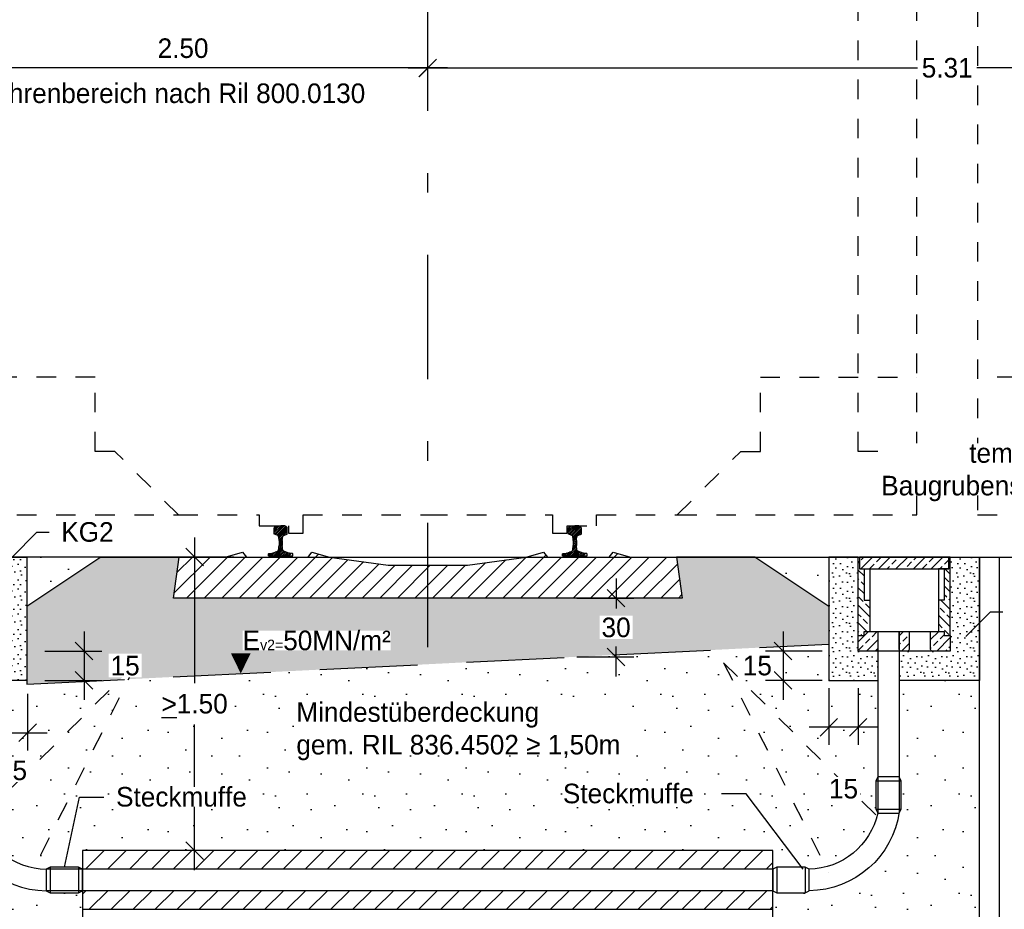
# Model space of a CAD drawing. Header units: metres. Extents: x -8 to 484, y -254 to 116.
# Tile 94 of 172: x 148.07 to 153.1, y 60.39 to 64.94. Entities that reach past the tile are written whole.
import ezdxf
from ezdxf import colors
from ezdxf.entities.mleader import LeaderData, LeaderLine
from ezdxf.math import Vec2, Vec3

# ---------------------------------------------------------------- set-up
doc = ezdxf.new("R2010")
doc.units = ezdxf.units.M
doc.linetypes.add('STRICHLINIE', pattern=[0.75, 0.5, -0.25])
doc.linetypes.add('STRICHPUNKT', pattern=[25.4, 12.7, -6.35, 0, -6.35])
for name, color, linetype in [('GTU_A_Druckbereich', 7, 'STRICHPUNKT'), ('GTU_A_Gleisachse', 7, 'STRICHPUNKT'), ('GTU_A_Lichtraumprofil', 252, 'Continuous'), ('GTU_B', 253, 'Continuous'), ('GTU_B_Bemaßung', 253, 'Continuous'), ('GTU_P', 1, 'Continuous'), ('GTU_P_Baugrube', 11, 'Continuous'), ('GTU_P_Baugrube_Beschriftung', 11, 'Continuous'), ('GTU_P_Bemaßung', 1, 'Continuous'), ('GTU_P_Beschriftung', 1, 'Continuous')]:
    doc.layers.add(name, color=color, linetype=linetype)
doc.layers.add('GTU_A_Hilfslayer', color=3, linetype='Continuous', plot=False)
doc.styles.add('PROVI', font='PROVI.SHX')
doc.dimstyles.new('1zu50', dxfattribs={"dimscale": 0.5, "dimtxt": 0.2, "dimasz": 0.18, "dimexe": 0.18, "dimexo": 0.02, "dimgap": 0.09, "dimtad": 0, "dimtih": 1, "dimtoh": 1, "dimzin": 4, "dimdsep": 46, "dimtxsty": 'PROVI', "dimblk1": 'OBLIQUE', "dimblk2": 'OBLIQUE', "dimsah": 1, "dimcen": 0.3, "dimdle": 0.2, "dimclrd": 256, "dimclre": 256, "dimclrt": 256, "dimadec": 0, "dimazin": 0, "dimtfac": 1, "dimtdec": 4, "dimtofl": 0, "dimtmove": 2, "dimatfit": 3, "dimldrblk": 'NONE', "dimfxl": 0.4, "dimfxlon": 1, "dimtfill": 1, "dimtfillclr": 256, "dimtolj": 1, "dimtzin": 0, "dimlwd": -1, "dimlwe": -1, "dimarcsym": 0})
doc.dimstyles.new('1zu50 (cm)', dxfattribs={"dimscale": 0.5, "dimtxt": 0.2, "dimasz": 0.18, "dimexe": 0.18, "dimexo": 0.02, "dimgap": 0.09, "dimtad": 0, "dimtih": 1, "dimtoh": 1, "dimdec": 0, "dimlfac": 100, "dimzin": 4, "dimdsep": 46, "dimtxsty": 'PROVI', "dimblk1": 'OBLIQUE', "dimblk2": 'OBLIQUE', "dimsah": 1, "dimcen": 0.3, "dimdle": 0.2, "dimclrd": 256, "dimclre": 256, "dimclrt": 256, "dimadec": 0, "dimazin": 0, "dimtfac": 1, "dimtdec": 4, "dimtofl": 0, "dimtmove": 2, "dimatfit": 3, "dimldrblk": 'NONE', "dimfxl": 0.4, "dimfxlon": 1, "dimtfill": 1, "dimtfillclr": 256, "dimtolj": 1, "dimtzin": 0, "dimlwd": -1, "dimlwe": -1, "dimarcsym": 0})
pattern_1 = [(45, (-40.98976, 10.93253), (-0.04490128, 0.04490128), []), (45, (-40.94486, 10.93253), (-0.04490128, 0.04490128), [0.03175, -0.015875])]

# ---------------------------------------------------------------- blocks, each defined once
blk = doc.blocks.new('Lira_250m GC mit_Ola')
at = {"layer": 'GTU_A_Lichtraumprofil', "linetype": 'STRICHLINIE', "ltscale": 0.2}
for points in [[(0.75, 0.055), (1.3875, 0.055), (1.3875, -0.038), (1.4625, -0.038), (1.4625, 0), (1.6125, 0), (1.6125, 0.055), (2.025, 0.055), (3.25, 0.055), (3.25, 0.38), (3.25, 3.05), (2.61, 4.9), (-1.11, 4.9), (-1.75, 3.05), (-1.75, 0.38), (-1.75, 0.055), (-0.525, 0.055), (-0.1125, 0.055), (-0.1125, 0), (0.0375, 0), (0.0375, -0.038), (0.1125, -0.038), (0.1125, 0.055), (0.75, 0.055)], [(-1.75, 0.38), (-1.45, 0.38), (-1.45, 3.9172)], [(3.25, 0.38), (2.95, 0.38), (2.95, 3.9172)], [(-0.525, 0.055), (-0.85, 0.38), (-0.95, 0.38), (-0.95, 0.76), (-1.75, 0.76)], [(2.025, 0.055), (2.35, 0.38), (2.45, 0.38), (2.45, 0.76), (3.25, 0.76)]]:
    blk.add_lwpolyline(points, dxfattribs=at)
blk = doc.blocks.new('Druckbereich')
at = {"layer": 'GTU_A_Druckbereich', "linetype": 'STRICHLINIE', "ltscale": 0.2}
for p, q in [((-0.7377, -0.7), (-1.5862, -1.5485)), ((-0.7377, -0.7), (-1.2743, -1.7733)), ((2.2623, -0.7), (3.1108, -1.5485)), ((2.2623, -0.7), (2.799, -1.7733))]:
    blk.add_line(p, q, dxfattribs=at)
blk = doc.blocks.new('_OBLIQUE')
at = {"color": 0, "linetype": 'ByBlock'}
blk.add_line((-0.5, -0.5), (0.5, 0.5), dxfattribs=at)
blk = doc.blocks.new('*D429')
at = {"layer": 'Defpoints', "color": 0, "linetype": 'Continuous'}
for p in [(147.652, 64.69), (147.652, 62.4051), (150.152, 62.4051)]:
    blk.add_point(p, dxfattribs=at)
at = {"layer": 'GTU_B_Bemaßung'}
for p, q in [((147.652, 64.49), (147.652, 64.78)), ((150.152, 64.49), (150.152, 64.78)), ((150.252, 64.69), (147.552, 64.69))]:
    blk.add_line(p, q, dxfattribs=at)
at = {"layer": 'GTU_B_Bemaßung', "linetype": 'Continuous', "xscale": 0.09, "yscale": 0.09, "zscale": 0.09, "rotation": 180}
blk.add_blockref('_OBLIQUE', (147.652, 64.69), dxfattribs=at)
at = {"layer": 'GTU_B_Bemaßung', "linetype": 'Continuous', "xscale": 0.09, "yscale": 0.09, "zscale": 0.09}
blk.add_blockref('_OBLIQUE', (150.152, 64.69), dxfattribs=at)
at = {"layer": 'GTU_B_Bemaßung', "linetype": 'Continuous', "insert": (148.901, 64.79), "char_height": 0.1, "attachment_point": 5, "style": 'PROVI', "bg_fill": 3, "box_fill_scale": 1.1, "bg_fill_color": 256, "bg_fill_true_color": 13158600, "bg_fill_transparency": 0}
blk.add_mtext('\\A1;2.50', dxfattribs=at)
blk = doc.blocks.new('_None')
blk = doc.blocks.new('S54')
at = {"color": 0}
for p, q in [((-0.0335, 0.1187), (0.0018, 0.154)), ((-0.0335, 0.1275), (-0.0071, 0.1539)), ((-0.0335, 0.1363), (-0.0164, 0.1534)), ((-0.0322, 0.1112), (0.0105, 0.1539)), ((-0.0275, 0.1505), (-0.0253, 0.1518)), ((-0.0259, 0.1086), (0.0187, 0.1531)), ((-0.0253, 0.1518), (-0.0243, 0.1521)), ((-0.0243, 0.1521), (-0.0209, 0.1529)), ((-0.0209, 0.1529), (-0.0171, 0.1533)), ((-0.0194, 0.1063), (0.0258, 0.1515)), ((-0.0171, 0.1533), (-0.014, 0.1536)), ((-0.014, 0.1536), (-0.0099, 0.1539)), ((-0.0099, 0.1539), (-0.0058, 0.154)), ((-0.0058, 0.154), (-0.0026, 0.154)), ((-0.0026, 0.154), (0, 0.154)), ((0.0026, 0.154), (0, 0.154)), ((0.0058, 0.154), (0.0026, 0.154)), ((0.0099, 0.1539), (0.0058, 0.154)), ((0.014, 0.1536), (0.0099, 0.1539)), ((0.0171, 0.1533), (0.014, 0.1536)), ((0.0209, 0.1529), (0.0171, 0.1533)), ((0.0243, 0.1521), (0.0209, 0.1529)), ((0.0253, 0.1518), (0.0243, 0.1521)), ((0.0275, 0.1505), (0.0253, 0.1518)), ((-0.0335, 0.14), (-0.0324, 0.1449)), ((-0.0335, 0.116), (-0.0335, 0.14)), ((-0.0332, 0.1123), (-0.0335, 0.116)), ((-0.0326, 0.1114), (-0.0332, 0.1123)), ((-0.0311, 0.1105), (-0.0326, 0.1114)), ((-0.0324, 0.1449), (-0.0315, 0.147)), ((-0.0315, 0.147), (-0.0296, 0.1491)), ((-0.0153, 0.1048), (-0.0311, 0.1105)), ((-0.0296, 0.1491), (-0.0275, 0.1505)), ((-0.0141, 0.1041), (-0.0153, 0.1048)), ((-0.0128, 0.1029), (-0.0141, 0.1041)), ((-0.0134, 0.1034), (0.0309, 0.1477)), ((-0.0119, 0.1016), (-0.0128, 0.1029)), ((-0.0112, 0.1), (-0.0119, 0.1016)), ((-0.0106, 0.0974), (0.0332, 0.1412)), ((-0.0091, 0.09), (0.0335, 0.1326)), ((-0.0083, 0.082), (0.0335, 0.1238)), ((0.0112, 0.1), (0.0119, 0.1016)), ((0.0119, 0.1016), (0.0128, 0.1029)), ((0.0128, 0.1029), (0.0141, 0.1041)), ((0.0141, 0.1041), (0.0153, 0.1048)), ((0.0153, 0.1048), (0.0311, 0.1105)), ((0.0296, 0.1491), (0.0275, 0.1505)), ((0.0279, 0.1093), (0.0335, 0.115)), ((0.0315, 0.147), (0.0296, 0.1491)), ((0.0311, 0.1105), (0.0326, 0.1114)), ((0.0324, 0.1449), (0.0315, 0.147)), ((0.0335, 0.14), (0.0324, 0.1449)), ((0.0326, 0.1114), (0.0332, 0.1123)), ((0.0332, 0.1123), (0.0335, 0.116)), ((0.0335, 0.116), (0.0335, 0.14)), ((-0.0105, 0.0968), (-0.0112, 0.1)), ((-0.0101, 0.0951), (-0.0105, 0.0968)), ((-0.0092, 0.091), (-0.0101, 0.0951)), ((-0.0099, 0.0362), (0.008, 0.0541)), ((-0.0085, 0.0854), (-0.0092, 0.091)), ((-0.0088, 0.0462), (0.008, 0.0629)), ((-0.0088, 0.0461), (-0.008, 0.0528)), ((-0.008, 0.0786), (-0.0085, 0.0854)), ((-0.008, 0.0735), (0.0092, 0.0906)), ((-0.008, 0.0646), (0.0082, 0.0808)), ((-0.008, 0.0786), (-0.008, 0.0528)), ((-0.008, 0.0558), (0.008, 0.0718)), ((0.008, 0.0786), (0.0085, 0.0854)), ((0.008, 0.0786), (0.008, 0.0528)), ((0.0088, 0.0461), (0.008, 0.0528)), ((0.0085, 0.0854), (0.0092, 0.091)), ((0.0092, 0.091), (0.0101, 0.0951)), ((0.0101, 0.0951), (0.0105, 0.0968)), ((0.0105, 0.0968), (0.0112, 0.1)), ((-0.0625, 0.0013), (-0.0511, 0.0127)), ((-0.0625, 0.0099), (-0.0617, 0.0108)), ((-0.0625, 0), (-0.0625, 0.0099)), ((-0.0625, 0), (0.0625, 0)), ((-0.0617, 0.0108), (-0.0608, 0.0117)), ((-0.0608, 0.0117), (-0.0595, 0.012)), ((-0.0595, 0.012), (-0.0447, 0.0132)), ((-0.0549, 0), (-0.0403, 0.0146)), ((-0.0461, 0), (-0.0263, 0.0198)), ((-0.0447, 0.0132), (-0.0417, 0.0141)), ((-0.0417, 0.0141), (-0.0157, 0.0237)), ((-0.0372, 0.0001), (0.0088, 0.046)), ((-0.0283, 0.0001), (0.0095, 0.038)), ((-0.0195, 0.0001), (0.0111, 0.0307)), ((-0.0157, 0.0237), (-0.0137, 0.0249)), ((-0.0137, 0.0249), (-0.0124, 0.026)), ((-0.0124, 0.026), (-0.0119, 0.0274)), ((-0.0119, 0.0274), (-0.0109, 0.0313)), ((-0.0109, 0.0313), (-0.0096, 0.0378)), ((-0.0106, 0.0001), (0.014, 0.0247)), ((-0.0096, 0.0378), (-0.0088, 0.0461)), ((-0.0018, 0.0001), (0.0201, 0.022)), ((0.0071, 0.0001), (0.0266, 0.0197)), ((0.0096, 0.0378), (0.0088, 0.0461)), ((0.0109, 0.0313), (0.0096, 0.0378)), ((0.0119, 0.0274), (0.0109, 0.0313)), ((0.0124, 0.026), (0.0119, 0.0274)), ((0.0137, 0.0249), (0.0124, 0.026)), ((0.0157, 0.0237), (0.0137, 0.0249)), ((0.0417, 0.0141), (0.0157, 0.0237)), ((0.0159, 0.0001), (0.0331, 0.0173)), ((0.0247, 0.0001), (0.0395, 0.0149)), ((0.0335, 0.0001), (0.0462, 0.0127)), ((0.0447, 0.0132), (0.0417, 0.0141)), ((0.0424, 0.0001), (0.0543, 0.012)), ((0.0595, 0.012), (0.0447, 0.0132)), ((0.0608, 0.0117), (0.0595, 0.012)), ((0.06, 0), (0.0625, 0.0025)), ((0.0617, 0.0108), (0.0608, 0.0117)), ((0.0625, 0.0099), (0.0617, 0.0108)), ((0.0618, 0.0107), (0.0618, 0.0107)), ((0.0625, 0), (0.0625, 0.0099))]:
    blk.add_line(p, q, dxfattribs=at)
blk = doc.blocks.new('*D431')
at = {"layer": 'Defpoints', "color": 0, "linetype": 'Continuous'}
for p in [(155.4618, 64.69), (150.1518, 62.26), (155.4618, 62.26)]:
    blk.add_point(p, dxfattribs=at)
at = {"layer": 'GTU_B_Bemaßung', "linetype": 'Continuous'}
for p, q in [((150.1518, 64.49), (150.1518, 64.78)), ((155.4618, 64.49), (155.4618, 64.78)), ((150.0518, 64.69), (152.6548, 64.69)), ((155.5618, 64.69), (152.9588, 64.69))]:
    blk.add_line(p, q, dxfattribs=at)
at = {"layer": 'GTU_B_Bemaßung', "linetype": 'Continuous', "xscale": 0.09, "yscale": 0.09, "zscale": 0.09, "rotation": 180}
blk.add_blockref('_OBLIQUE', (150.1518, 64.69), dxfattribs=at)
at = {"layer": 'GTU_B_Bemaßung', "linetype": 'Continuous', "xscale": 0.09, "yscale": 0.09, "zscale": 0.09}
blk.add_blockref('_OBLIQUE', (155.4618, 64.69), dxfattribs=at)
at = {"layer": 'GTU_B_Bemaßung', "linetype": 'Continuous', "insert": (152.8068, 64.69), "char_height": 0.1, "attachment_point": 5, "style": 'PROVI', "bg_fill": 3, "box_fill_scale": 1.1, "bg_fill_color": 256, "bg_fill_true_color": 13158600, "bg_fill_transparency": 0}
blk.add_mtext('\\A1;5.31', dxfattribs=at)
blk = doc.blocks.new('*D432')
at = {"layer": 'Defpoints', "color": 0, "linetype": 'Continuous'}
for p in [(147.9518, 61.71), (148.1018, 61.56), (148.395, 61.56)]:
    blk.add_point(p, dxfattribs=at)
at = {"layer": 'GTU_P_Bemaßung', "linetype": 'Continuous'}
for p, q in [((148.395, 61.81), (148.395, 61.46)), ((148.195, 61.71), (148.485, 61.71)), ((148.195, 61.56), (148.485, 61.56))]:
    blk.add_line(p, q, dxfattribs=at)
at = {"layer": 'GTU_P_Bemaßung', "linetype": 'Continuous', "xscale": 0.09, "yscale": 0.09, "zscale": 0.09}
for p, rotation in [((148.395, 61.71), 90), ((148.395, 61.56), 270)]:
    blk.add_blockref('_OBLIQUE', p, dxfattribs=dict(at, rotation=rotation))
at = {"layer": 'GTU_P_Bemaßung', "linetype": 'Continuous', "insert": (148.6048, 61.635), "char_height": 0.1, "attachment_point": 5, "style": 'PROVI', "bg_fill": 3, "box_fill_scale": 1.1, "bg_fill_color": 256, "bg_fill_true_color": 13158600, "bg_fill_transparency": 0}
blk.add_mtext('\\A1;15', dxfattribs=at)
blk = doc.blocks.new('*D433')
at = {"layer": 'Defpoints', "color": 0, "linetype": 'Continuous'}
for p in [(147.9518, 61.71), (148.1064, 61.71), (148.1064, 61.292)]:
    blk.add_point(p, dxfattribs=at)
at = {"layer": 'GTU_P_Bemaßung', "linetype": 'Continuous'}
for p, q in [((147.9518, 61.492), (147.9518, 61.202)), ((148.1064, 61.492), (148.1064, 61.202)), ((147.8518, 61.292), (148.2064, 61.292))]:
    blk.add_line(p, q, dxfattribs=at)
at = {"layer": 'GTU_P_Bemaßung', "linetype": 'Continuous', "xscale": 0.09, "yscale": 0.09, "zscale": 0.09, "rotation": 180}
blk.add_blockref('_OBLIQUE', (147.9518, 61.292), dxfattribs=at)
at = {"layer": 'GTU_P_Bemaßung', "linetype": 'Continuous', "xscale": 0.09, "yscale": 0.09, "zscale": 0.09}
blk.add_blockref('_OBLIQUE', (148.1064, 61.292), dxfattribs=at)
at = {"layer": 'GTU_P_Bemaßung', "linetype": 'Continuous', "insert": (148.0291, 61.0996), "char_height": 0.1, "attachment_point": 5, "style": 'PROVI', "bg_fill": 3, "box_fill_scale": 1.1, "bg_fill_color": 256, "bg_fill_true_color": 13158600, "bg_fill_transparency": 0}
blk.add_mtext('\\A1;15', dxfattribs=at)
blk = doc.blocks.new('GTU_Kls Typ 2')
h = blk.add_hatch()
h.set_pattern_fill('ANSI33', color=256, scale=0.01, angle=156.5422)
h.set_pattern_definition([(135, (-40.98976, 10.93253), (-0.04490128, -0.04490128), []), (135, (-40.98976, 10.977434), (-0.04490128, -0.04490128), [0.03175, -0.015875])])
h.paths.add_polyline_path([(0.175, -0.22), (0.205, -0.22), (0.205, -0.06), (0.2275, -0.06), (0.2275, 0), (0.235, 0), (0.235, -0.4), (0.205, -0.4), (0.205, -0.38), (0.175, -0.38)])
h.paths.add_polyline_path([(-0.235, 0), (-0.2275, 0), (-0.2275, -0.06), (-0.205, -0.06), (-0.205, -0.22), (-0.175, -0.22), (-0.175, -0.38), (-0.205, -0.38), (-0.205, -0.4), (-0.235, -0.4)])
h = blk.add_hatch()
h.set_pattern_fill('ANSI33', color=256, scale=0.01, angle=66.5422)
h.set_pattern_definition(pattern_1)
h.paths.add_polyline_path([(0.235, -0.48), (0.235, -0.4), (0.205, -0.4), (0.205, -0.38), (0.135, -0.38), (0.135, -0.472, 0.414214), (0.143, -0.48)])
h.paths.add_polyline_path([(-0.205, -0.38), (-0.205, -0.4), (-0.235, -0.4), (-0.235, -0.48), (-0.143, -0.48, 0.414214), (-0.135, -0.472), (-0.135, -0.38)])
h.paths.add_polyline_path([(0.22, -0.06), (0.2275, 0), (-0.2275, 0), (-0.22, -0.06)])
h = blk.add_hatch()
h.set_pattern_fill('ANSI33', color=256, scale=0.01, angle=66.5422)
h.set_pattern_definition(pattern_1)
h.paths.add_polyline_path([(0.025, -0.472, -0.414214), (0.017, -0.48), (0, -0.48), (-0.017, -0.48, -0.414214), (-0.025, -0.472), (-0.025, -0.38), (0, -0.38), (0.025, -0.38)])
at = {"flags": 128}
for points in [[(-0.235, -0.4), (-0.235, 0), (-0.2275, 0), (-0.2275, -0.06), (-0.175, -0.06), (-0.175, -0.38)], [(0.2275, 0), (-0.2275, 0), (-0.2275, -0.06), (0.2275, -0.06), (0.2275, 0)], [(0.235, -0.4), (0.235, 0), (0.2275, 0), (0.2275, -0.06), (0.175, -0.06), (0.175, -0.38)], [(-0.205, -0.06), (-0.205, -0.22), (-0.175, -0.22)], [(0.205, -0.06), (0.205, -0.22), (0.175, -0.22)]]:
    blk.add_lwpolyline(points, dxfattribs=at)
blk.add_lwpolyline([(-0.235, -0.48), (-0.235, -0.4), (-0.205, -0.4), (-0.205, -0.38), (0, -0.38), (0.205, -0.38), (0.205, -0.4), (0.235, -0.4), (0.235, -0.48), (0.113, -0.48), (0.017, -0.48), (0, -0.48), (-0.017, -0.48), (-0.113, -0.48)], close=True, dxfattribs=at)
for points in [[(-0.135, -0.38), (-0.135, -0.472, -0.414214), (-0.143, -0.48)], [(-0.017, -0.48, -0.414214), (-0.025, -0.472), (-0.025, -0.38)], [(0.025, -0.38), (0.025, -0.472, -0.414214), (0.017, -0.48)], [(0.143, -0.48, -0.414214), (0.135, -0.472), (0.135, -0.38)]]:
    blk.add_lwpolyline(points, format="xyb", dxfattribs=at)
blk = doc.blocks.new('*D434')
at = {"layer": 'Defpoints', "color": 0, "linetype": 'Continuous'}
for p in [(152.3518, 61.71), (151.968, 61.56), (152.2018, 61.56)]:
    blk.add_point(p, dxfattribs=at)
at = {"layer": 'GTU_P_Bemaßung', "linetype": 'Continuous'}
for p, q in [((151.968, 61.81), (151.968, 61.46)), ((152.168, 61.71), (151.878, 61.71)), ((152.168, 61.56), (151.878, 61.56))]:
    blk.add_line(p, q, dxfattribs=at)
at = {"layer": 'GTU_P_Bemaßung', "linetype": 'Continuous', "xscale": 0.09, "yscale": 0.09, "zscale": 0.09}
for p, rotation in [((151.968, 61.71), 90), ((151.968, 61.56), 270)]:
    blk.add_blockref('_OBLIQUE', p, dxfattribs=dict(at, rotation=rotation))
at = {"layer": 'GTU_P_Bemaßung', "linetype": 'Continuous', "insert": (151.8365, 61.635), "char_height": 0.1, "attachment_point": 5, "style": 'PROVI', "bg_fill": 3, "box_fill_scale": 1.1, "bg_fill_color": 256, "bg_fill_true_color": 13158600, "bg_fill_transparency": 0}
blk.add_mtext('\\A1;15', dxfattribs=at)
blk = doc.blocks.new('*D443')
at = {"layer": 'Defpoints', "color": 0, "linetype": 'Continuous'}
for p in [(149.3, 62.19), (148.96, 60.69), (149.3, 60.69)]:
    blk.add_point(p, dxfattribs=at)
at = {"layer": 'GTU_P_Bemaßung', "linetype": 'Continuous'}
for p, q in [((148.96, 62.29), (148.96, 61.545)), ((149.16, 62.19), (148.87, 62.19)), ((148.96, 60.59), (148.96, 61.335)), ((149.16, 60.69), (148.87, 60.69))]:
    blk.add_line(p, q, dxfattribs=at)
at = {"layer": 'GTU_P_Bemaßung', "linetype": 'Continuous', "xscale": 0.09, "yscale": 0.09, "zscale": 0.09}
for p, rotation in [((148.96, 62.19), 90.0000000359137), ((148.96, 60.69), 270.0000000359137)]:
    blk.add_blockref('_OBLIQUE', p, dxfattribs=dict(at, rotation=rotation))
at = {"layer": 'GTU_P_Bemaßung', "linetype": 'Continuous', "insert": (148.96, 61.44), "char_height": 0.1, "attachment_point": 5, "style": 'PROVI', "bg_fill": 3, "box_fill_scale": 1.1, "bg_fill_color": 256, "bg_fill_true_color": 13158600, "bg_fill_transparency": 0}
blk.add_mtext('\\A1;{\\L\\A1;>}\\A1;1.50', dxfattribs=at)
blk = doc.blocks.new('*D445')
at = {"layer": 'Defpoints', "color": 0, "linetype": 'Continuous'}
for p in [(152.2018, 61.71), (152.3518, 61.71), (152.2018, 61.32)]:
    blk.add_point(p, dxfattribs=at)
at = {"layer": 'GTU_P_Bemaßung', "linetype": 'Continuous'}
for p, q in [((152.2018, 61.52), (152.2018, 61.23)), ((152.3518, 61.52), (152.3518, 61.23)), ((152.4518, 61.32), (152.1018, 61.32))]:
    blk.add_line(p, q, dxfattribs=at)
at = {"layer": 'GTU_P_Bemaßung', "linetype": 'Continuous', "xscale": 0.09, "yscale": 0.09, "zscale": 0.09, "rotation": 180}
blk.add_blockref('_OBLIQUE', (152.2018, 61.32), dxfattribs=at)
at = {"layer": 'GTU_P_Bemaßung', "linetype": 'Continuous', "xscale": 0.09, "yscale": 0.09, "zscale": 0.09}
blk.add_blockref('_OBLIQUE', (152.3518, 61.32), dxfattribs=at)
at = {"layer": 'GTU_P_Bemaßung', "linetype": 'Continuous', "insert": (152.2768, 61.0057), "char_height": 0.1, "attachment_point": 5, "style": 'PROVI', "bg_fill": 3, "box_fill_scale": 1.1, "bg_fill_color": 256, "bg_fill_true_color": 13158600, "bg_fill_transparency": 0}
blk.add_mtext('\\A1;15', dxfattribs=at)
blk = doc.blocks.new('*D446')
at = {"layer": 'Defpoints', "color": 0, "linetype": 'Continuous'}
for p in [(150.88, 61.98), (150.88, 61.68), (151.1144, 61.68)]:
    blk.add_point(p, dxfattribs=at)
at = {"layer": 'GTU_P_Bemaßung', "linetype": 'Continuous'}
for p, q in [((151.1144, 62.08), (151.1144, 61.9271)), ((150.9144, 61.98), (151.2044, 61.98)), ((151.1144, 61.58), (151.1144, 61.7329)), ((150.9144, 61.68), (151.2044, 61.68))]:
    blk.add_line(p, q, dxfattribs=at)
at = {"layer": 'GTU_P_Bemaßung', "linetype": 'Continuous', "xscale": 0.09, "yscale": 0.09, "zscale": 0.09}
for p, rotation in [((151.1144, 61.98), 90), ((151.1144, 61.68), 270)]:
    blk.add_blockref('_OBLIQUE', p, dxfattribs=dict(at, rotation=rotation))
at = {"layer": 'GTU_P_Bemaßung', "linetype": 'Continuous', "insert": (151.1144, 61.83), "char_height": 0.1, "attachment_point": 5, "style": 'PROVI', "bg_fill": 3, "box_fill_scale": 1.1, "bg_fill_color": 256, "bg_fill_true_color": 13158600, "bg_fill_transparency": 0}
blk.add_mtext('\\A1;30', dxfattribs=at)

msp = doc.modelspace()

# ---------------------------------------------------------------- hatches: boundary and pattern name
at = {"layer": 'GTU_B'}
h = msp.add_hatch(dxfattribs=at)
h.set_pattern_fill('ANSI31', color=256, scale=0.02, style=0)
h.set_pattern_definition([(45, (142.65196, 57.15011), (-0.0449013, 0.0449013), [])])
h.paths.add_polyline_path([(148.8518, 61.98), (148.8808, 62.19), (149.1158, 62.19), (149.2048, 62.215), (149.2048, 62.215), (149.2248, 62.19), (149.5398, 62.19), (149.5598, 62.215), (149.5598, 62.215), (149.6488, 62.19), (149.6488, 62.19), (149.9488, 62.148), (150.3548, 62.148), (150.6548, 62.19), (150.6548, 62.19), (150.7438, 62.215), (150.7438, 62.215), (150.7638, 62.19), (151.0788, 62.19), (151.0988, 62.215), (151.0988, 62.215), (151.1878, 62.19), (151.4228, 62.19), (151.4518, 61.98)])
at = {"layer": 'GTU_P', "linetype": 'Continuous'}
h = msp.add_hatch(dxfattribs=at)
h.set_pattern_fill('DOTS2', color=256, scale=0.005, angle=180, style=0)
h.set_pattern_definition([(180, (10.57544, -15.74993), (-2e-17, -0.127), [0, -0.127]), (180, (10.5348, -15.75247), (-2e-17, -0.127), [0, -0.127]), (180, (10.55766, -15.78041), (-2e-17, -0.127), [0, -0.127]), (180, (10.52972, -15.80073), (-2e-17, -0.127), [0, -0.127]), (180, (10.56274, -15.80835), (-2e-17, -0.127), [0, -0.127]), (180, (10.55258, -15.83883), (-2e-17, -0.127), [0, -0.127]), (180, (10.57036, -15.86169), (-2e-17, -0.127), [0, -0.127]), (180, (10.52972, -15.85915), (-2e-17, -0.127), [0, -0.127]), (180, (10.49924, -15.86423), (-2e-17, -0.127), [0, -0.127]), (180, (10.484, -15.83375), (-2e-17, -0.127), [0, -0.127]), (180, (10.4586, -15.83121), (-2e-17, -0.127), [0, -0.127]), (180, (10.4586, -15.78549), (-2e-17, -0.127), [0, -0.127]), (180, (10.48146, -15.77025), (-2e-17, -0.127), [0, -0.127]), (180, (10.51702, -15.77787), (-2e-17, -0.127), [0, -0.127]), (180, (10.49416, -15.80073), (-2e-17, -0.127), [0, -0.127]), (180, (10.51702, -15.82359), (-2e-17, -0.127), [0, -0.127]), (180, (10.46368, -15.75247), (-2e-17, -0.127), [0, -0.127])])
h.paths.add_polyline_path([(147.4818, 62.19), (147.3318, 62.19), (147.3318, 61.56), (147.7418, 61.56), (147.7418, 61.71), (147.7338, 61.71), (147.7168, 61.71), (147.6998, 61.71), (147.6038, 61.71), (147.4818, 61.71), (147.4818, 61.79)])
h.paths.add_polyline_path([(148.1018, 62.19), (147.9518, 62.19), (147.9518, 61.79), (147.9518, 61.71), (147.8518, 61.71), (147.8518, 61.56), (148.1018, 61.56)])
at = {"layer": 'GTU_P', "linetype": 'Continuous', "transparency": 33554508}
h = msp.add_hatch(color=256, dxfattribs=at)
h.paths.add_polyline_path([(148.1018, 61.9374), (148.1018, 61.54), (148.5779, 61.5638), (148.6641, 61.65), (148.6221, 61.566), (152.2018, 61.745), (152.2018, 61.9374), (151.8228, 62.19), (151.4228, 62.19), (151.4518, 61.98), (148.8518, 61.98), (148.8808, 62.19), (148.4808, 62.19)])
h.paths.add_polyline_path([(148.5265, 61.5578), (148.6831, 61.5578), (148.6831, 61.7123), (148.5265, 61.7123)], flags=9)
at = {"layer": 'GTU_P', "linetype": 'Continuous'}
h = msp.add_hatch(dxfattribs=at)
h.set_pattern_fill('DOTS2', color=256, scale=0.005, style=0)
h.set_pattern_definition([(0, (133.89189, -741.67619), (0, 0.127), [0, -0.127]), (0, (133.93253, -741.67365), (0, 0.127), [0, -0.127]), (0, (133.90967, -741.64571), (0, 0.127), [0, -0.127]), (0, (133.93761, -741.62539), (0, 0.127), [0, -0.127]), (0, (133.90459, -741.61777), (0, 0.127), [0, -0.127]), (0, (133.91475, -741.58729), (0, 0.127), [0, -0.127]), (0, (133.89697, -741.56443), (0, 0.127), [0, -0.127]), (0, (133.93761, -741.56697), (0, 0.127), [0, -0.127]), (0, (133.96809, -741.56189), (0, 0.127), [0, -0.127]), (0, (133.98333, -741.59237), (0, 0.127), [0, -0.127]), (0, (134.00873, -741.59491), (0, 0.127), [0, -0.127]), (0, (134.00873, -741.64063), (0, 0.127), [0, -0.127]), (0, (133.98587, -741.65587), (0, 0.127), [0, -0.127]), (0, (133.95031, -741.64825), (0, 0.127), [0, -0.127]), (0, (133.97317, -741.62539), (0, 0.127), [0, -0.127]), (0, (133.95031, -741.60253), (0, 0.127), [0, -0.127]), (0, (134.00365, -741.67365), (0, 0.127), [0, -0.127])])
h.paths.add_polyline_path([(152.2018, 61.56), (152.4518, 61.56), (152.4518, 61.71), (152.3518, 61.71), (152.3518, 61.79), (152.3518, 62.19), (152.2018, 62.19)])
h.paths.add_polyline_path([(152.2018, 62.19), (152.3518, 62.19), (152.3518, 62.19), (152.2018, 62.19)])
h.paths.add_polyline_path([(152.5618, 61.71), (152.5618, 61.56), (152.6703, 61.56), (152.6118, 61.71), (152.6038, 61.71), (152.5698, 61.71)])
h.paths.add_polyline_path([(152.8218, 62.19), (152.8218, 61.79), (152.8218, 61.71), (152.6118, 61.71), (152.6703, 61.56), (152.9718, 61.56), (152.9718, 62.19)])
h.paths.add_polyline_path([(152.8218, 62.19), (152.9718, 62.19), (152.9718, 62.19)])
at = {"layer": 'GTU_P'}
h = msp.add_hatch(dxfattribs=at)
h.set_pattern_fill('ANSI31', color=256, scale=0.025, style=0)
h.set_pattern_definition([(45, (133.11257, -163.26107), (-0.0561266, 0.0561266), [])])
h.paths.add_polyline_path([(148.3874, 60.485), (148.3874, 60.39), (151.9159, 60.39), (151.9159, 60.485)])
h.paths.add_polyline_path([(148.3874, 60.69), (148.3874, 60.595), (151.9159, 60.595), (151.9159, 60.69)])
at = {"layer": 'GTU_P_Baugrube', "linetype": 'Continuous', "transparency": 33554687}
h = msp.add_hatch(dxfattribs=at)
h.set_pattern_fill('DOTS2', color=256, scale=0.02, style=0)
h.paths.add_polyline_path([(148.1018, 62.19), (148.1018, 61.9374), (148.4808, 62.19), (148.1018, 62.19)])
h.paths.add_polyline_path([(147.8518, 60.881, 0.024195), (147.8611, 60.847), (148.5779, 61.5638), (147.8518, 61.5275), (147.8518, 61.0746), (147.8618, 61.0544), (147.8618, 60.9092), (147.8518, 60.889)])
h.paths.add_polyline_path([(147.9509, 61.0223), (148.1074, 61.0223), (148.1074, 61.1769), (147.9509, 61.1769)], flags=9)
h.paths.add_polyline_path([(148.5265, 61.5578), (148.6831, 61.5578), (148.6831, 61.7123), (148.5265, 61.7123)], flags=9)
h.paths.add_polyline_path([(147.5358, 61.56), (147.3318, 61.56), (147.3318, 60.2374), (148.3874, 60.2374), (148.3874, 60.2375), (148.3874, 60.485), (148.3672, 60.475), (148.222, 60.475), (148.2018, 60.485, -0.371558), (147.7418, 60.889), (147.7312, 60.9092), (147.7312, 61.0544), (147.7418, 61.0746), (147.7418, 61.56), (147.6574, 61.56)])
h.paths.add_polyline_path([(147.8611, 60.847, 0.273837), (148.1398, 60.6014), (148.6221, 61.566), (148.5779, 61.5638)])
h.paths.add_polyline_path([(152.4412, 61.0464), (152.4518, 61.0666), (152.4518, 61.56), (152.2018, 61.56), (152.2018, 61.745), (148.6221, 61.566), (148.1398, 60.6014, 0.042825), (148.2018, 60.595), (148.222, 60.6056), (148.3672, 60.6056), (148.3874, 60.595), (148.3874, 60.69), (151.9159, 60.69), (151.9159, 60.595), (151.936, 60.6056), (152.0813, 60.6056), (152.1014, 60.595, 0.058517), (152.1859, 60.6064), (151.6641, 61.65), (152.4481, 60.866, 0.010563), (152.4518, 60.881), (152.4412, 60.9012)])
h.paths.add_polyline_path([(151.7582, 61.5578), (151.9148, 61.5578), (151.9148, 61.7123), (151.7582, 61.7123)], flags=24)
h.paths.add_polyline_path([(148.7858, 61.355), (149.1342, 61.355), (149.1342, 61.525), (148.7858, 61.525)], flags=24)
h.paths.add_polyline_path([(152.1985, 60.9284), (152.3551, 60.9284), (152.3551, 61.083), (152.1985, 61.083)], flags=9)
h.paths.add_polyline_path([(152.9718, 61.56), (152.5618, 61.56), (152.5618, 61.0666), (152.5718, 61.0464), (152.5718, 60.9012), (152.5618, 60.881), (152.5606, 60.881, -0.366093), (152.1014, 60.485), (152.0813, 60.475), (151.936, 60.475), (151.9159, 60.485), (151.9159, 60.2375), (151.9159, 60.2374), (152.9718, 60.2374), (152.9718, 60.2374)])
h.paths.add_polyline_path([(152.4481, 60.866), (151.6641, 61.65), (152.1859, 60.6064, 0.270949)])
h.paths.add_polyline_path([(152.2018, 61.9374), (152.2018, 62.19), (152.2018, 62.19), (151.8228, 62.19)])

# ---------------------------------------------------------------- linework, layer by layer
at = {"layer": 'GTU_A_Hilfslayer', "linetype": 'Continuous', "flags": 128}
msp.add_lwpolyline([(152.4518, 60.881), (152.5618, 60.881)], dxfattribs=at)
at = {"layer": 'GTU_B', "linetype": 'Continuous'}
for p, q in [((148.4808, 62.19), (146, 62.1901)), ((151.8228, 62.19), (158.98, 62.1901))]:
    msp.add_line(p, q, dxfattribs=at)
at = {"layer": 'GTU_B', "flags": 128}
msp.add_lwpolyline([(148.8518, 61.98), (148.8808, 62.19), (149.1158, 62.19), (149.2048, 62.215), (149.2248, 62.19), (149.5398, 62.19), (149.5598, 62.215), (149.6488, 62.19), (149.9488, 62.148), (150.3548, 62.148), (150.6548, 62.19), (150.7438, 62.215), (150.7638, 62.19), (151.0788, 62.19), (151.0988, 62.215), (151.1878, 62.19), (151.4228, 62.19), (151.4518, 61.98), (148.8518, 61.98)], dxfattribs=at)
at = {"layer": 'GTU_B', "linetype": 'STRICHLINIE'}
for points in [[(148.8808, 62.19), (148.4808, 62.19), (148.4808, 62.19), (148.1018, 61.9374)], [(152.2018, 61.9374), (151.8228, 62.19), (151.4228, 62.19)]]:
    msp.add_lwpolyline(points, dxfattribs=at)
at = {"layer": 'GTU_B', "linetype": 'Continuous', "flags": 128}
msp.add_lwpolyline([(148.4808, 62.19), (151.8228, 62.19)], dxfattribs=at)
at = {"layer": 'GTU_P'}
for p, q in [((152.4412, 61.0464), (152.5718, 61.0464)), ((152.4412, 60.9012), (152.5718, 60.9012)), ((151.9159, 60.595), (148.2018, 60.595)), ((148.222, 60.6056), (148.222, 60.475)), ((148.3672, 60.6056), (148.3672, 60.475)), ((151.936, 60.6056), (151.936, 60.475)), ((152.0813, 60.6056), (152.0813, 60.475)), ((151.9159, 60.485), (148.2018, 60.485))]:
    msp.add_line(p, q, dxfattribs=at)
at = {"layer": 'GTU_P', "linetype": 'Continuous'}
for points in [[(147.9518, 62.19), (148.1018, 62.19), (148.1018, 61.56), (147.8518, 61.56)], [(152.3518, 62.19), (152.2018, 62.19), (152.2018, 61.56), (152.4518, 61.56)], [(152.8218, 62.19), (152.9718, 62.19), (152.9718, 61.56), (152.5618, 61.56)]]:
    msp.add_lwpolyline(points, dxfattribs=at)
for points in [[(147.7418, 61.81), (147.7418, 60.889, 0.371558), (148.2018, 60.485)], [(147.8518, 61.81), (147.8518, 60.881, 0.347307), (148.2018, 60.595)], [(152.4518, 61.81), (152.4518, 60.881, -0.346562), (152.1014, 60.595)], [(152.5618, 61.81), (152.5618, 60.889, -0.370985), (152.1014, 60.485)]]:
    msp.add_lwpolyline(points, format="xyb", dxfattribs=at)
at = {"layer": 'GTU_P'}
for points in [[(152.5718, 60.9012), (152.5718, 61.0464), (152.5618, 61.0666), (152.4518, 61.0666), (152.4412, 61.0464), (152.4412, 60.9012), (152.4518, 60.881), (152.5618, 60.881)], [(151.9159, 60.69), (148.3874, 60.69), (148.3874, 60.2375), (151.9159, 60.2375)], [(148.222, 60.475), (148.3672, 60.475), (148.3874, 60.485), (148.3874, 60.595), (148.3672, 60.6056), (148.222, 60.6056), (148.2018, 60.595), (148.2018, 60.485)], [(151.936, 60.475), (152.0813, 60.475), (152.1014, 60.485), (152.1014, 60.595), (152.0813, 60.6056), (151.936, 60.6056), (151.9159, 60.595), (151.9159, 60.485)]]:
    msp.add_lwpolyline(points, close=True, dxfattribs=at)
msp.add_lwpolyline([(148.3874, 60.39), (151.9159, 60.39)], dxfattribs=at)

# ---------------------------------------------------------------- block references
at = {"layer": 'GTU_A_Druckbereich'}
msp.add_blockref('Druckbereich', (149.4018, 62.35), dxfattribs=at)
at = {"layer": 'GTU_A_Lichtraumprofil'}
for p in [(149.402, 62.3501), (154.712, 62.3501)]:
    msp.add_blockref('Lira_250m GC mit_Ola', p, dxfattribs=at)
at = {"layer": 'GTU_P', "linetype": 'Continuous'}
msp.add_blockref('GTU_Kls Typ 2', (152.5868, 62.19), dxfattribs=at)

# ---------------------------------------------------------------- next in the draw order: linework, layer by layer
at = {"layer": 'GTU_A_Gleisachse', "color": 7, "ltscale": 0.05}
msp.add_line((150.1518, 61.73), (150.1518, 67.73), dxfattribs=at)

# ---------------------------------------------------------------- next in the draw order: block references
at = {"layer": 'GTU_B', "rotation": 359.9999999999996}
for p in [(149.3999, 62.1963), (150.9036, 62.1963)]:
    msp.add_blockref('S54', p, dxfattribs=at)

# ---------------------------------------------------------------- next in the draw order: texts
at = {"layer": 'GTU_B_Bemaßung', "insert": (147.721, 64.6103), "char_height": 0.1, "attachment_point": 1, "line_spacing_factor": 0.9, "style": 'PROVI', "bg_fill": 3, "box_fill_scale": 1.5, "bg_fill_color": 1, "bg_fill_transparency": 0}
msp.add_mtext('Gefahrenbereich nach Ril 800.0130', dxfattribs=at)

# ---------------------------------------------------------------- next in the draw order: dimensions: what is measured, and where the dimension line sits
at = {"layer": 'GTU_P_Bemaßung', "linetype": 'Continuous'}
dim = msp.add_aligned_dim(p1=(149.3, 62.19), p2=(149.3, 60.69), distance=-0.34, text='{\\L\\A1;>}\\A1;1.50', dimstyle='1zu50', override={"dimtxsty": 'PROVI', "dimtfill": 1, "dimtfillclr": 256}, dxfattribs=at)
dim.commit()
dim.dimension.update_dxf_attribs({"geometry": '*D443', "text_midpoint": (148.96, 61.44)})
dim = msp.add_linear_dim(base=(148.395, 61.56), p1=(147.9518, 61.71), p2=(148.1018, 61.56), angle=90, dimstyle='1zu50 (cm)', dxfattribs=at)
dim.commit()
dim.dimension.update_dxf_attribs({"geometry": '*D432', "text_midpoint": (148.6048, 61.635)})
dim = msp.add_linear_dim(base=(151.968, 61.56), p1=(152.3518, 61.71), p2=(152.2018, 61.56), angle=90, dimstyle='1zu50 (cm)', dxfattribs=at)
dim.commit()
dim.dimension.update_dxf_attribs({"geometry": '*D434', "text_midpoint": (151.8365, 61.635), "dimtype": 160})

# ---------------------------------------------------------------- next in the draw order: leaders
at = {"layer": 'GTU_P_Beschriftung', "linetype": 'Continuous'}
ml = msp.add_multileader_mtext('Standard', dxfattribs=at)
ml.set_content('KG2', color=256, style='PROVI')
ml.set_leader_properties(color=256, linetype='ByLayer', lineweight=-1)
ml.set_arrow_properties(name='NONE')
ml.build(insert=Vec2(0, 0))
ml.multileader.update_dxf_attribs({"dogleg_length": 0.125, "arrow_head_size": 0.0625, "scale": 0.05})
ctx = ml.context
ctx.base_point, ctx.scale, ctx.char_height, ctx.arrow_head_size, ctx.landing_gap_size, ctx.plane_origin = Vec3(148.216, 62.3165), 0.05, 0.1, 0.0625, 0.0625, Vec3(127.773, -738.7908)
notes = []
notes.append((ctx, [(0, (1, 1, 0), (148.1535, 62.3165), (1, 0), 0.0625, [(0, [(148.0268, 62.19)], 0, [])])]))
ctx.mtext.insert = Vec3(148.2785, 62.3686)
ctx.mtext.has_bg_fill, ctx.mtext.bg_color, ctx.mtext.bg_scale_factor, ctx.mtext.bg_transparency, ctx.mtext.use_window_bg_color = 1, -1027028792, 1, 0, 1
ml = msp.add_multileader_mtext('Standard', dxfattribs=at)
ml.set_content('KG2', color=256, style='PROVI')
ml.set_leader_properties(color=256, linetype='ByLayer', lineweight=-1)
ml.set_arrow_properties(name='NONE')
ml.build(insert=Vec2(0, 0))
ml.multileader.update_dxf_attribs({"dogleg_length": 0.125, "arrow_head_size": 0.0625, "scale": 0.05})
ctx = ml.context
ctx.base_point, ctx.scale, ctx.char_height, ctx.arrow_head_size, ctx.landing_gap_size, ctx.plane_origin = Vec3(153.0908, 61.9107), 0.05, 0.1, 0.0625, 0.0625, Vec3(132.6478, -739.1966)
notes.append((ctx, [(0, (1, 1, 0), (153.0283, 61.9107), (1, 0), 0.0625, [(0, [(152.9016, 61.7842)], 0, [])])]))
ctx.mtext.insert = Vec3(153.1533, 61.9628)
ctx.mtext.has_bg_fill, ctx.mtext.bg_color, ctx.mtext.bg_scale_factor, ctx.mtext.bg_transparency, ctx.mtext.use_window_bg_color = 1, -1027028792, 1, 0, 1
ml = msp.add_multileader_mtext('Standard', dxfattribs=at)
ml.set_content('Steckmuffe', color=256, style='PROVI')
ml.set_leader_properties(color=256, linetype='ByLayer', lineweight=-1)
ml.set_arrow_properties(name='NONE')
ml.build(insert=Vec2(0, 0))
ml.multileader.update_dxf_attribs({"dogleg_length": 0.125, "arrow_head_size": 0.0625, "scale": 0.05})
ctx = ml.context
ctx.base_point, ctx.scale, ctx.char_height, ctx.arrow_head_size, ctx.landing_gap_size, ctx.plane_origin = Vec3(150.78, 60.9802), 0.05, 0.1, 0.0625, 0.0625, Vec3(132.2396, -739.646)
notes.append((ctx, [(0, (1, 1, 0), (151.7786, 60.9802), (-1, 0), 0.125, [(0, [(152.0701, 60.595)], 0, [])])]))
ctx.mtext.insert = Vec3(150.8425, 61.0319)
ctx.mtext.has_bg_fill, ctx.mtext.bg_color, ctx.mtext.bg_scale_factor, ctx.mtext.bg_transparency, ctx.mtext.use_window_bg_color = 1, -1027028792, 1, 0, 1
for ctx, leaders in notes:
    for number, flags, end, landing, length, lines in leaders:
        leader = LeaderData()
        leader.index, (leader.has_last_leader_line, leader.has_dogleg_vector, leader.attachment_direction) = number, flags
        leader.last_leader_point, leader.dogleg_vector, leader.dogleg_length = Vec3(end), Vec3(landing), length
        for number, points, colour, breaks in lines:
            line = LeaderLine()
            line.index, line.vertices, line.color, line.breaks = number, Vec3.list(points), colors.encode_raw_color(colour), breaks
            leader.lines.append(line)
        ctx.leaders.append(leader)

# ---------------------------------------------------------------- next in the draw order: linework, layer by layer
at = {"layer": 'GTU_P_Baugrube', "linetype": 'Continuous'}
msp.add_lwpolyline([(152.9718, 60.2374), (152.9718, 62.19), (153.0718, 62.19), (153.0718, 60.2374)], dxfattribs=at)

# ---------------------------------------------------------------- next in the draw order: dimensions: what is measured, and where the dimension line sits
at = {"layer": 'GTU_B_Bemaßung'}
dim = msp.add_linear_dim(base=(147.652, 64.69), p1=(150.152, 62.4051), p2=(147.652, 62.4051), dimstyle='1zu50', override={"dimclrd": 256, "dimclre": 256, "dimclrt": 256}, dxfattribs=at)
dim.commit()
dim.dimension.update_dxf_attribs({"geometry": '*D429', "text_midpoint": (148.901, 64.79), "dimtype": 160})
at = {"layer": 'GTU_P_Bemaßung', "linetype": 'Continuous'}
dim = msp.add_linear_dim(base=(148.1064, 61.292), p1=(147.9518, 61.71), p2=(148.1064, 61.71), dimstyle='1zu50 (cm)', dxfattribs=at)
dim.commit()
dim.dimension.update_dxf_attribs({"geometry": '*D433', "text_midpoint": (148.0291, 61.0996), "dimtype": 160})
dim = msp.add_aligned_dim(p1=(152.3518, 61.71), p2=(152.2018, 61.71), distance=0.39, text='15', dimstyle='1zu50', override={"dimtxsty": 'PROVI', "dimtfill": 1, "dimtfillclr": 256}, dxfattribs=at)
dim.commit()
dim.dimension.update_dxf_attribs({"geometry": '*D445', "text_midpoint": (152.2768, 61.0057)})

# ---------------------------------------------------------------- next in the draw order: leaders
at = {"layer": 'GTU_P_Beschriftung', "linetype": 'Continuous'}
ml = msp.add_multileader_mtext('Standard', dxfattribs=at)
ml.set_content('Steckmuffe', color=256, style='PROVI')
ml.set_leader_properties(color=256, linetype='ByLayer', lineweight=-1)
ml.set_arrow_properties(name='NONE')
ml.build(insert=Vec2(0, 0))
ml.multileader.update_dxf_attribs({"dogleg_length": 0.125, "arrow_head_size": 0.0625, "scale": 0.05})
ctx = ml.context
ctx.base_point, ctx.scale, ctx.char_height, ctx.arrow_head_size, ctx.landing_gap_size, ctx.plane_origin = Vec3(148.496, 60.9634), 0.05, 0.1, 0.0625, 0.0625, Vec3(130.2575, -739.7628)
notes = []
notes.append((ctx, [(0, (1, 1, 0), (148.371, 60.9634), (1, 0), 0.125, [(0, [(148.2946, 60.6056)], 0, [])])]))
ctx.mtext.insert = Vec3(148.5585, 61.0151)
ctx.mtext.has_bg_fill, ctx.mtext.bg_color, ctx.mtext.bg_scale_factor, ctx.mtext.bg_transparency, ctx.mtext.use_window_bg_color = 1, -1027028792, 1, 0, 1
for ctx, leaders in notes:
    for number, flags, end, landing, length, lines in leaders:
        leader = LeaderData()
        leader.index, (leader.has_last_leader_line, leader.has_dogleg_vector, leader.attachment_direction) = number, flags
        leader.last_leader_point, leader.dogleg_vector, leader.dogleg_length = Vec3(end), Vec3(landing), length
        for number, points, colour, breaks in lines:
            line = LeaderLine()
            line.index, line.vertices, line.color, line.breaks = number, Vec3.list(points), colors.encode_raw_color(colour), breaks
            leader.lines.append(line)
        ctx.leaders.append(leader)

# ---------------------------------------------------------------- next in the draw order: linework, layer by layer
at = {"layer": 'GTU_B', "linetype": 'STRICHLINIE'}
msp.add_lwpolyline([(148.1018, 61.54), (152.2018, 61.745)], dxfattribs=at)
at = {"layer": 'GTU_P_Bemaßung', "linetype": 'Continuous', "flags": 128}
msp.add_lwpolyline([(148.1018, 61.9374), (148.1018, 61.54)], dxfattribs=at)

# ---------------------------------------------------------------- next in the draw order: dimensions: what is measured, and where the dimension line sits
at = {"layer": 'GTU_B_Bemaßung', "linetype": 'Continuous'}
dim = msp.add_linear_dim(base=(155.4618, 64.69), p1=(150.1518, 62.26), p2=(155.4618, 62.26), dimstyle='1zu50', dxfattribs=at)
dim.commit()
dim.dimension.update_dxf_attribs({"geometry": '*D431', "text_midpoint": (152.8068, 64.69)})

# ---------------------------------------------------------------- next in the draw order: texts
at = {"layer": 'GTU_P_Baugrube_Beschriftung', "insert": (153.0867, 62.4751), "char_height": 0.1, "attachment_point": 8, "style": 'PROVI', "bg_fill": 3, "box_fill_scale": 1, "bg_fill_color": 256, "bg_fill_true_color": 13158600, "bg_fill_transparency": 0}
msp.add_mtext('temp.\\PBaugrubensicherung', dxfattribs=at)
at = {"layer": 'GTU_P_Beschriftung', "insert": (149.5841, 61.7127), "char_height": 0.1, "attachment_point": 8, "style": 'PROVI', "bg_fill": 3, "box_fill_scale": 1, "bg_fill_color": 256, "bg_fill_true_color": 13158600, "bg_fill_transparency": 0}
msp.add_mtext('\\pxr0;E{\\H0.538462x;v2=}50MN/m²', dxfattribs=at)

# ---------------------------------------------------------------- next in the draw order: dimensions: what is measured, and where the dimension line sits
at = {"layer": 'GTU_P_Bemaßung', "linetype": 'Continuous'}
dim = msp.add_linear_dim(base=(151.1144, 61.68), p1=(150.88, 61.98), p2=(150.88, 61.68), angle=90, dimstyle='1zu50 (cm)', dxfattribs=at)
dim.commit()
dim.dimension.update_dxf_attribs({"geometry": '*D446', "text_midpoint": (151.1144, 61.83)})

# ---------------------------------------------------------------- next in the draw order: linework, layer by layer
at = {"layer": 'GTU_P_Beschriftung'}
msp.add_lwpolyline([(149.1959, 61.5949, 0, 0.1, 0), (149.1959, 61.6977, 1, 1, 0)], format="xyseb", dxfattribs=at)

# ---------------------------------------------------------------- next in the draw order: texts
at = {"layer": 'GTU_P_Beschriftung', "insert": (149.48, 61.4481), "char_height": 0.1, "attachment_point": 1, "style": 'PROVI', "bg_fill": 3, "box_fill_scale": 1, "bg_fill_color": 256, "bg_fill_true_color": 13158600, "bg_fill_transparency": 0}
msp.add_mtext('Mindestüberdeckung \\Pgem. RIL 836.4502 ≥ 1,50m ', dxfattribs=at)

doc.saveas('drawing.dxf')
